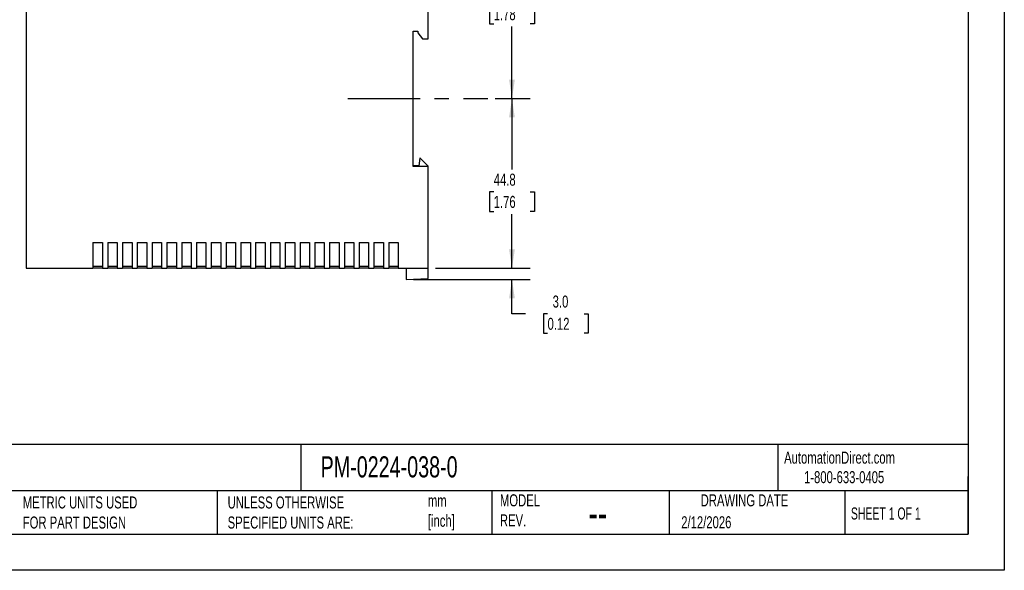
# Model space of a CAD drawing. Header units: millimetres. Extents: x 0 to 419, y 0 to 324.
# Tile 2 of 6: x 159 to 419, y 0 to 145. Entities that reach past the tile are written whole.
import ezdxf

# ---------------------------------------------------------------- set-up
doc = ezdxf.new("R2010")
doc.units = ezdxf.units.MM
doc.header["$LTSCALE"] = 1.5
doc.linetypes.add('CENTERX2', pattern=[20.32, 12.7, -2.54, 2.54, -2.54])
doc.layers.add('CENTER', color=40, linetype='CENTERX2')
doc.layers.add('DIMENSIONS', color=140, linetype='Continuous', lineweight=25)
doc.layers.add('TEXT', color=140, linetype='Continuous', lineweight=25)
doc.styles.add('SLDTEXTSTYLE0', font='TXT', dxfattribs={"width": 0.7})
doc.styles.add('SLDTEXTSTYLE1', font='TXT', dxfattribs={"width": 0.65})
doc.dimstyles.new('SLDDIMSTYLE0', dxfattribs={"dimtxt": 3.237012, "dimasz": 4.953, "dimexe": 0, "dimexo": 0.0625, "dimgap": 0.809253, "dimtad": 0, "dimtih": 1, "dimtoh": 1, "dimdec": 1, "dimrnd": 1e-09, "dimzin": 12, "dimdsep": 46, "dimtxsty": 'SLDTEXTSTYLE0', "dimsah": 1, "dimcen": 0.09, "dimadec": 0, "dimazin": 3, "dimtfac": 1, "dimtdec": 1, "dimtofl": 0, "dimtmove": 0, "dimatfit": 3, "dimfxl": 0, "dimfrac": 2, "dimtolj": 1, "dimtzin": 12, "dimarcsym": 0})
doc.dimstyles.new('SLDDIMSTYLE1', dxfattribs={"dimtxt": 3.237012, "dimasz": 4.953, "dimexe": 0, "dimexo": 0.0625, "dimgap": 0.809253, "dimtad": 0, "dimtih": 1, "dimtoh": 1, "dimdec": 1, "dimrnd": 1e-09, "dimzin": 4, "dimdsep": 46, "dimtxsty": 'SLDTEXTSTYLE0', "dimsah": 1, "dimcen": 0.09, "dimadec": 0, "dimazin": 1, "dimtfac": 1, "dimtdec": 1, "dimtmove": 0, "dimatfit": 0, "dimfxl": 0, "dimfrac": 2, "dimtolj": 1, "dimtzin": 12, "dimarcsym": 0})

# ---------------------------------------------------------------- blocks, each defined once
blk = doc.blocks.new('_D')
at = {"layer": 'DIMENSIONS'}
for p, q in [((284.81, 124.44), (294.04, 124.44)), ((289.28, 124.44), (289.28, 105.69)), ((284.47, 99.82), (283.38, 99.82)), ((283.38, 99.82), (283.38, 94.67)), ((294.09, 99.82), (295.18, 99.82)), ((295.18, 99.82), (295.18, 94.67)), ((283.38, 94.67), (284.47, 94.67)), ((289.28, 79.69), (289.28, 93.95)), ((295.18, 94.67), (294.09, 94.67)), ((269.09, 79.69), (294.04, 79.69))]:
    blk.add_line(p, q, dxfattribs=at)
for points in [[(289.28, 124.44), (288.52, 119.48), (290.04, 119.48)], [(289.28, 79.69), (290.04, 84.64), (288.52, 84.64)]]:
    blk.add_solid(points, dxfattribs=at)
at = {"layer": 'DIMENSIONS', "char_height": 3.175, "attachment_point": 1, "style": 'SLDTEXTSTYLE0'}
for s, insert in [('44.8', (284.47, 104.63)), ('1.76', (284.47, 98.76))]:
    blk.add_mtext(s, dxfattribs=dict(at, insert=insert))
blk = doc.blocks.new('_D_1')
at = {"layer": 'DIMENSIONS'}
for p, q in [((266.46, 169.69), (294.04, 169.69)), ((289.28, 169.69), (289.28, 155.2)), ((284.47, 149.33), (283.38, 149.33)), ((283.38, 149.33), (283.38, 144.18)), ((294.09, 149.33), (295.18, 149.33)), ((295.18, 149.33), (295.18, 144.18)), ((283.38, 144.18), (284.47, 144.18)), ((289.28, 124.44), (289.28, 143.46)), ((295.18, 144.18), (294.09, 144.18)), ((284.81, 124.44), (294.04, 124.44))]:
    blk.add_line(p, q, dxfattribs=at)
for points in [[(289.28, 169.69), (288.52, 164.73), (290.04, 164.73)], [(289.28, 124.44), (290.04, 129.39), (288.52, 129.39)]]:
    blk.add_solid(points, dxfattribs=at)
at = {"layer": 'DIMENSIONS', "char_height": 3.175, "attachment_point": 1, "style": 'SLDTEXTSTYLE0'}
for s, insert in [('45.3', (284.47, 154.14)), ('1.78', (284.47, 148.28))]:
    blk.add_mtext(s, dxfattribs=dict(at, insert=insert))
blk = doc.blocks.new('_D_2')
at = {"layer": 'DIMENSIONS'}
for p, q in [((289.28, 79.69), (289.28, 89.21)), ((269.09, 79.69), (294.04, 79.69)), ((263.29, 76.69), (294.04, 76.69)), ((289.28, 67.67), (289.28, 76.69)), ((292.82, 67.67), (289.28, 67.67)), ((298.66, 67.67), (297.57, 67.67)), ((297.57, 67.67), (297.57, 62.52)), ((308.28, 67.67), (309.37, 67.67)), ((309.37, 67.67), (309.37, 62.52)), ((297.57, 62.52), (298.66, 62.52)), ((309.37, 62.52), (308.28, 62.52))]:
    blk.add_line(p, q, dxfattribs=at)
for points in [[(289.28, 79.69), (290.04, 84.64), (288.52, 84.64)], [(289.28, 76.69), (288.52, 71.73), (290.04, 71.73)]]:
    blk.add_solid(points, dxfattribs=at)
at = {"layer": 'DIMENSIONS', "char_height": 3.175, "attachment_point": 1, "style": 'SLDTEXTSTYLE0'}
for s, insert in [('3.0', (300.01, 72.48)), ('0.12', (298.66, 66.61))]:
    blk.add_mtext(s, dxfattribs=dict(at, insert=insert))

msp = doc.modelspace()

# ---------------------------------------------------------------- linework, layer by layer
at = {"color": 7, "linetype": 'Continuous'}
for p, q in [((419.1, 323.85), (419.1, 0)), ((419.1, 0), (0, 0))]:
    msp.add_line(p, q, dxfattribs=at)
for p, q in [((161.19, 169.69), (161.19, 79.69)), ((267.19, 140.19), (267.19, 148.29)), ((263.19, 142.19), (264.49, 142.19)), ((263.19, 106.49), (263.19, 142.19)), ((264.49, 142.19), (264.49, 141.79)), ((264.49, 141.79), (265.69, 140.19)), ((265.69, 140.19), (267.19, 140.19)), ((264.69, 106.69), (263.19, 106.69)), ((267.19, 106.49), (263.19, 106.49)), ((264.99, 108.69), (264.69, 106.69)), ((265.09, 108.69), (264.99, 108.69)), ((267.19, 106.59), (265.09, 108.69)), ((267.19, 106.49), (267.19, 106.59)), ((267.19, 79.69), (267.19, 106.49)), ((178.79, 86.44), (181.29, 86.44)), ((178.79, 86.44), (178.79, 79.69)), ((181.29, 86.44), (181.29, 79.69)), ((182.69, 86.44), (185.19, 86.44)), ((182.69, 86.44), (182.69, 79.69)), ((185.19, 86.44), (185.19, 79.69)), ((186.59, 86.44), (189.09, 86.44)), ((186.59, 86.44), (186.59, 79.69)), ((189.09, 86.44), (189.09, 79.69)), ((190.49, 86.44), (192.99, 86.44)), ((190.49, 86.44), (190.49, 79.69)), ((192.99, 86.44), (192.99, 79.69)), ((194.39, 86.44), (196.89, 86.44)), ((194.39, 86.44), (194.39, 79.69)), ((196.89, 86.44), (196.89, 79.69)), ((198.29, 86.44), (200.79, 86.44)), ((198.29, 86.44), (198.29, 79.69)), ((200.79, 86.44), (200.79, 79.69)), ((202.19, 86.44), (204.69, 86.44)), ((202.19, 86.44), (202.19, 79.69)), ((204.69, 86.44), (204.69, 79.69)), ((206.09, 86.44), (208.59, 86.44)), ((206.09, 86.44), (206.09, 79.69)), ((208.59, 86.44), (208.59, 79.69)), ((209.99, 86.44), (212.49, 86.44)), ((209.99, 86.44), (209.99, 79.69)), ((212.49, 86.44), (212.49, 79.69)), ((213.89, 86.44), (216.39, 86.44)), ((213.89, 86.44), (213.89, 79.69)), ((216.39, 86.44), (216.39, 79.69)), ((217.79, 86.44), (220.29, 86.44)), ((217.79, 86.44), (217.79, 79.69)), ((220.29, 86.44), (220.29, 79.69)), ((221.69, 86.44), (224.19, 86.44)), ((221.69, 86.44), (221.69, 79.69)), ((224.19, 86.44), (224.19, 79.69)), ((225.59, 86.44), (225.59, 79.69)), ((225.59, 86.44), (228.09, 86.44)), ((228.09, 86.44), (228.09, 79.69)), ((229.49, 86.44), (231.99, 86.44)), ((229.49, 86.44), (229.49, 79.69)), ((231.99, 86.44), (231.99, 79.69)), ((233.39, 86.44), (235.89, 86.44)), ((233.39, 86.44), (233.39, 79.69)), ((235.89, 86.44), (235.89, 79.69)), ((237.29, 86.44), (239.79, 86.44)), ((237.29, 86.44), (237.29, 79.69)), ((239.79, 86.44), (239.79, 79.69)), ((241.19, 86.44), (243.69, 86.44)), ((241.19, 86.44), (241.19, 79.69)), ((243.69, 86.44), (243.69, 79.69)), ((245.09, 86.44), (247.59, 86.44)), ((245.09, 86.44), (245.09, 79.69)), ((247.59, 86.44), (247.59, 79.69)), ((248.99, 86.44), (251.49, 86.44)), ((248.99, 86.44), (248.99, 79.69)), ((251.49, 86.44), (251.49, 79.69)), ((252.89, 86.44), (255.39, 86.44)), ((252.89, 86.44), (252.89, 79.69)), ((255.39, 86.44), (255.39, 79.69)), ((256.79, 86.44), (259.29, 86.44)), ((256.79, 86.44), (256.79, 79.69)), ((259.29, 86.44), (259.29, 79.69)), ((161.19, 79.69), (178.79, 79.69)), ((178.79, 80.19), (181.29, 80.19)), ((181.29, 79.69), (178.79, 79.69)), ((181.29, 79.69), (182.69, 79.69)), ((182.69, 80.19), (185.19, 80.19)), ((185.19, 79.69), (182.69, 79.69)), ((185.19, 79.69), (186.59, 79.69)), ((186.59, 80.19), (189.09, 80.19)), ((189.09, 79.69), (186.59, 79.69)), ((189.09, 79.69), (190.49, 79.69)), ((190.49, 80.19), (192.99, 80.19)), ((192.99, 79.69), (190.49, 79.69)), ((192.99, 79.69), (194.39, 79.69)), ((194.39, 80.19), (196.89, 80.19)), ((196.89, 79.69), (194.39, 79.69)), ((196.89, 79.69), (198.29, 79.69)), ((198.29, 80.19), (200.79, 80.19)), ((200.79, 79.69), (198.29, 79.69)), ((200.79, 79.69), (202.19, 79.69)), ((202.19, 80.19), (204.69, 80.19)), ((204.69, 79.69), (202.19, 79.69)), ((204.69, 79.69), (206.09, 79.69)), ((206.09, 80.19), (208.59, 80.19)), ((208.59, 79.69), (206.09, 79.69)), ((208.59, 79.69), (209.99, 79.69)), ((209.99, 80.19), (212.49, 80.19)), ((212.49, 79.69), (209.99, 79.69)), ((212.49, 79.69), (213.89, 79.69)), ((213.89, 80.19), (216.39, 80.19)), ((216.39, 79.69), (213.89, 79.69)), ((216.39, 79.69), (217.79, 79.69)), ((217.79, 80.19), (220.29, 80.19)), ((220.29, 79.69), (217.79, 79.69)), ((220.29, 79.69), (221.69, 79.69)), ((221.69, 80.19), (224.19, 80.19)), ((224.19, 79.69), (221.69, 79.69)), ((224.19, 79.69), (225.59, 79.69)), ((225.59, 80.19), (228.09, 80.19)), ((228.09, 79.69), (225.59, 79.69)), ((228.09, 79.69), (229.49, 79.69)), ((229.49, 80.19), (231.99, 80.19)), ((231.99, 79.69), (229.49, 79.69)), ((231.99, 79.69), (233.39, 79.69)), ((233.39, 80.19), (235.89, 80.19)), ((235.89, 79.69), (233.39, 79.69)), ((235.89, 79.69), (237.29, 79.69)), ((237.29, 80.19), (239.79, 80.19)), ((239.79, 79.69), (237.29, 79.69)), ((239.79, 79.69), (241.19, 79.69)), ((241.19, 80.19), (243.69, 80.19)), ((243.69, 79.69), (241.19, 79.69)), ((243.69, 79.69), (245.09, 79.69)), ((245.09, 80.19), (247.59, 80.19)), ((247.59, 79.69), (245.09, 79.69)), ((247.59, 79.69), (248.99, 79.69)), ((248.99, 80.19), (251.49, 80.19)), ((251.49, 79.69), (248.99, 79.69)), ((251.49, 79.69), (252.89, 79.69)), ((252.89, 80.19), (255.39, 80.19)), ((255.39, 79.69), (252.89, 79.69)), ((255.39, 79.69), (256.79, 79.69)), ((256.79, 80.19), (259.29, 80.19)), ((259.29, 79.69), (256.79, 79.69)), ((259.29, 79.69), (267.19, 79.69)), ((261.39, 79.69), (261.39, 76.69)), ((267.19, 76.99), (267.19, 79.69)), ((261.39, 76.69), (267.19, 76.99))]:
    msp.add_line(p, q)
at = {"layer": 'CENTER'}
msp.add_line((245.98, 124.44), (282.91, 124.44), dxfattribs=at)
at = {"layer": 'TEXT'}
for p, q in [((409.57, 314.32), (409.57, 9.52)), ((409.57, 33.19), (9.52, 33.19)), ((233.64, 33.19), (233.64, 20.95)), ((359.36, 33.19), (359.36, 20.95)), ((409.57, 9.52), (409.57, 24.77)), ((409.57, 20.95), (9.52, 20.95)), ((211.5, 20.95), (211.5, 9.52)), ((283.95, 20.95), (283.95, 9.52)), ((330.7, 20.95), (330.7, 9.52)), ((377.02, 20.95), (377.02, 9.52)), ((9.52, 9.52), (409.57, 9.52))]:
    msp.add_line(p, q, dxfattribs=at)

# ---------------------------------------------------------------- texts
at = {"color": 179, "linetype": 'Continuous', "lineweight": 18, "char_height": 3.175, "attachment_point": 1, "style": 'SLDTEXTSTYLE0'}
for s, insert in [('AutomationDirect.com', (361.04, 31.31)), ('1-800-633-0405', (366.29, 26.16))]:
    msp.add_mtext(s, dxfattribs=dict(at, insert=insert))
at = {"layer": 'TEXT'}
for s, insert, char_height, attachment_point, style in [('PM-0224-038-0', (238.81, 30.07), 5.5562, 1, 'SLDTEXTSTYLE0'), ('METRIC UNITS USED ^JFOR PART DESIGN', (160.28, 19.49), 3.175, 1, 'SLDTEXTSTYLE0'), ('UNLESS OTHERWISE ^JSPECIFIED UNITS ARE:', (214.3, 19.49), 3.175, 1, 'SLDTEXTSTYLE0'), ('mm^J[inch]', (267.1, 19.95), 3.175, 1, 'SLDTEXTSTYLE0'), ('MODEL ^JREV.', (286.1, 20.05), 3.175, 1, 'SLDTEXTSTYLE0'), ('DRAWING DATE', (350.59, 20.05), 3.175, 2, 'SLDTEXTSTYLE0'), ('SHEET 1 OF 1', (378.66, 16.58), 3.175, 1, 'SLDTEXTSTYLE1'), ('--', (309.45, 19.08), 7.937, 1, 'SLDTEXTSTYLE0'), ('2/12/2026', (333.92, 14.26), 3.175, 1, 'SLDTEXTSTYLE0')]:
    msp.add_mtext(s, dxfattribs=dict(at, insert=insert, char_height=char_height, attachment_point=attachment_point, style=style))

# ---------------------------------------------------------------- dimensions: what is measured, and where the dimension line sits
at = {"layer": 'DIMENSIONS'}
for base, p1, p2, dimstyle, picture, middle in [((289.27860694, 169.68652198), (282.9056394, 124.43652198), (264.55912926, 169.68652198), 'SLDDIMSTYLE0', '_D_1', (289.27860694, 149.32702793)), ((289.27860694, 79.68652198), (282.9056394, 124.43652198), (267.18671886, 79.68652198), 'SLDDIMSTYLE0', '_D', (289.27860694, 99.81673632)), ((289.28, 76.69), (267.19, 79.69), (261.39, 76.69), 'SLDDIMSTYLE1', '_D_2', (289.28, 67.67))]:
    dim = msp.add_linear_dim(base=base, p1=p1, p2=p2, angle=90, dimstyle=dimstyle, dxfattribs=at)
    dim.commit()
    dim.dimension.update_dxf_attribs({"geometry": picture, "text_midpoint": middle, "dimtype": 160})

doc.saveas('drawing.dxf')
